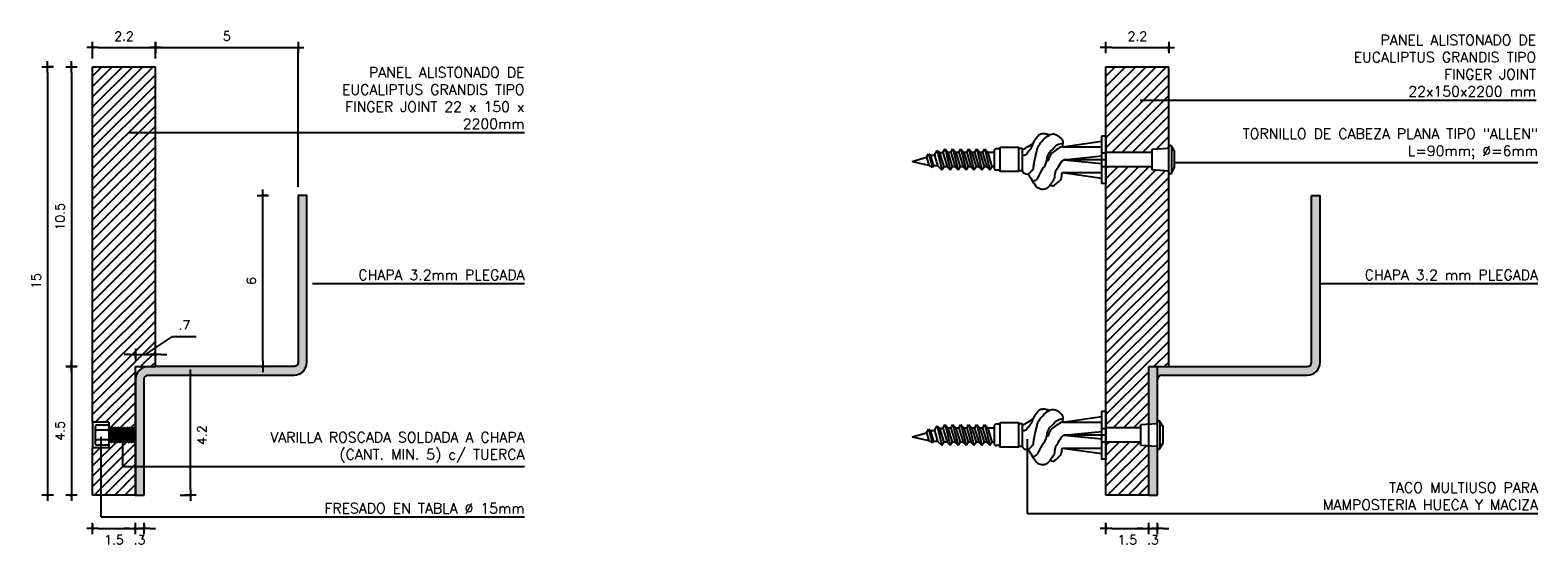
# Model space of a CAD drawing. Header units: millimetres. Extents: x -989 to -850, y -581 to -509.
# Tile 32 of 52: x -975.08 to -974.552, y -530.932 to -530.751. Entities that reach past the tile are written whole.
import ezdxf

# ---------------------------------------------------------------- set-up
doc = ezdxf.new("R2010")
doc.units = ezdxf.units.MM
doc.header["$LTSCALE"] = 0.2
for name, color, linetype in [('1MUROS-MV2', 2, 'Continuous'), ('cotas', 1, 'Continuous'), ('hatch', 1, 'Continuous'), ('TEXTOS', 2, 'Continuous')]:
    doc.layers.add(name, color=color, linetype=linetype)
doc.styles.add('ROMANS', font='romans.shx')
doc.dimstyles.new('ESC 2', dxfattribs={"dimscale": 0.02, "dimtxt": 0.16, "dimasz": 0.1, "dimexe": 0, "dimexo": 0.15, "dimgap": 0.12, "dimtad": 2, "dimtoh": 1, "dimdec": 1, "dimlfac": 100, "dimzin": 12, "dimdsep": 46, "dimtxsty": 'ROMANS', "dimblk": 'PUNTO', "dimcen": 0, "dimclrd": 1, "dimclre": 256, "dimclrt": 2, "dimadec": 0, "dimazin": 0, "dimtfac": 1.2, "dimtdec": 1, "dimtix": 1, "dimtmove": 2, "dimatfit": 3, "dimldrblk": 'PUNTO', "dimfxl": 1, "dimtvp": 0.866667, "dimtolj": 1, "dimtzin": 7, "dimarcsym": 0})
pattern_1 = [(45, (-975.0530278, -530.8957116), (-0.00179605, 0.00179605), [])]

# ---------------------------------------------------------------- blocks, each defined once
blk = doc.blocks.new('TACO-TICHOLO')
at = {"color": 1}
for p, q in [((-0.0152, 0.00452), (-0.00149, 0.00648)), ((-0.06786, -0.0006), (-0.06291, 0.00083)), ((-0.06291, 0.00083), (-0.06216, 0.0021)), ((-0.06291, 0.00083), (-0.06208, -0.00191)), ((-0.06216, 0.0021), (-0.06152, 0.00158)), ((-0.06216, 0.0021), (-0.06073, -0.00259)), ((-0.06152, 0.00158), (-0.06008, 0.00158)), ((-0.06152, 0.00158), (-0.06041, -0.00211)), ((-0.06009, 0.00162), (-0.05897, -0.00207)), ((-0.06008, 0.00158), (-0.05915, 0.00323)), ((-0.05915, 0.00323), (-0.05825, 0.00248)), ((-0.05915, 0.00323), (-0.05749, -0.00349)), ((-0.05826, 0.00248), (-0.05676, -0.00248)), ((-0.05825, 0.00248), (-0.05712, 0.00248)), ((-0.05712, 0.00248), (-0.05637, 0.00375)), ((-0.05712, 0.00248), (-0.05562, -0.00248)), ((-0.05637, 0.00375), (-0.05533, 0.00248)), ((-0.05637, 0.00375), (-0.05457, -0.00352)), ((-0.05533, 0.00248), (-0.05382, -0.00248)), ((-0.05434, 0.00248), (-0.05533, 0.00248)), ((-0.05434, 0.00248), (-0.05359, 0.00375)), ((-0.05434, 0.00248), (-0.05284, -0.00248)), ((-0.05359, 0.00375), (-0.05179, -0.00352)), ((-0.05359, 0.00375), (-0.05255, 0.00248)), ((-0.05255, 0.00248), (-0.05104, -0.00248)), ((-0.05156, 0.00248), (-0.05255, 0.00248)), ((-0.05156, 0.00248), (-0.05081, 0.00375)), ((-0.05156, 0.00248), (-0.05006, -0.00248)), ((-0.05081, 0.00375), (-0.04901, -0.00352)), ((-0.05081, 0.00375), (-0.04977, 0.00248)), ((-0.04977, 0.00248), (-0.04827, -0.00248)), ((-0.04878, 0.00248), (-0.04977, 0.00248)), ((-0.04878, 0.00248), (-0.04803, 0.00375)), ((-0.04878, 0.00248), (-0.04728, -0.00248)), ((-0.04803, 0.00375), (-0.04623, -0.00352)), ((-0.04803, 0.00375), (-0.04699, 0.00248)), ((-0.04699, 0.00248), (-0.04549, -0.00248)), ((-0.046, 0.00248), (-0.04699, 0.00248)), ((-0.046, 0.00248), (-0.04525, 0.00375)), ((-0.046, 0.00248), (-0.0445, -0.00248)), ((-0.04525, 0.00375), (-0.04345, -0.00352)), ((-0.04525, 0.00375), (-0.04421, 0.00248)), ((-0.04421, 0.00248), (-0.04271, -0.00248)), ((-0.04323, 0.00248), (-0.04421, 0.00248)), ((-0.04323, 0.00248), (-0.04247, 0.00375)), ((-0.04323, 0.00248), (-0.04172, -0.00248)), ((-0.04247, 0.00375), (-0.04067, -0.00352)), ((-0.04247, 0.00375), (-0.04143, 0.00248)), ((-0.04143, 0.00248), (-0.03993, -0.00248)), ((-0.03916, 0.00248), (-0.04143, 0.00248)), ((-0.03916, 0.00309), (-0.03916, -0.00293)), ((-0.03705, 0.00381), (-0.03845, 0.00381)), ((-0.03062, 0.00402), (-0.02935, 0.00402)), ((-0.02935, 0.00402), (-0.02935, -0.00385)), ((-0.0152, 0.00452), (-0.00149, 0.00452)), ((-0.01477, 0), (-0.00149, 0.00132)), ((0, 0), (-0.01477, 0)), ((-0.01477, 0), (-0.00149, -0.00132)), ((-0.00149, 0.00234), (0, 0.00234)), ((-0.06786, -0.0006), (-0.06208, -0.00191)), ((-0.06208, -0.00191), (-0.06073, -0.00259)), ((-0.06073, -0.00259), (-0.06042, -0.00207)), ((-0.06042, -0.00207), (-0.05897, -0.00207)), ((-0.05897, -0.00207), (-0.05751, -0.00352)), ((-0.05751, -0.00352), (-0.05676, -0.00248)), ((-0.05562, -0.00248), (-0.05676, -0.00248)), ((-0.05562, -0.00248), (-0.05457, -0.00352)), ((-0.05457, -0.00352), (-0.05382, -0.00248)), ((-0.05284, -0.00248), (-0.05382, -0.00248)), ((-0.05284, -0.00248), (-0.05179, -0.00352)), ((-0.05179, -0.00352), (-0.05104, -0.00248)), ((-0.05006, -0.00248), (-0.05104, -0.00248)), ((-0.05006, -0.00248), (-0.04901, -0.00352)), ((-0.04901, -0.00352), (-0.04827, -0.00248)), ((-0.04728, -0.00248), (-0.04827, -0.00248)), ((-0.04728, -0.00248), (-0.04623, -0.00352)), ((-0.04623, -0.00352), (-0.04549, -0.00248)), ((-0.0445, -0.00248), (-0.04549, -0.00248)), ((-0.0445, -0.00248), (-0.04345, -0.00352)), ((-0.04345, -0.00352), (-0.04271, -0.00248)), ((-0.04172, -0.00248), (-0.04271, -0.00248)), ((-0.04172, -0.00248), (-0.04067, -0.00352)), ((-0.04067, -0.00352), (-0.03993, -0.00248)), ((-0.03916, -0.00248), (-0.03993, -0.00248)), ((-0.03705, -0.00364), (-0.03845, -0.00364)), ((-0.03062, -0.00385), (-0.02935, -0.00385)), ((-0.0152, -0.00452), (-0.00149, -0.00648)), ((-0.0152, -0.00452), (-0.00149, -0.00452)), ((-0.00149, -0.00234), (0, -0.00234))]:
    blk.add_line(p, q, dxfattribs=at)
for points in [[(-0.00149, 0.00838), (0, 0.00838), (0, -0.00838), (-0.00149, -0.00838)], [(-0.03705, 0.00436), (-0.03062, 0.00436), (-0.03062, -0.0042), (-0.03705, -0.0042)]]:
    blk.add_lwpolyline(points, close=True, dxfattribs=at)
for centre, start, end in [((-0.03845, 0.00309), 90, 180), ((-0.03845, -0.00293), 180, 270)]:
    blk.add_arc(centre, 0.000714, start, end, dxfattribs=at)
for points, start_tangent, end_tangent in [([(-0.02935, 0.00157), (-0.02801, 0.00187), (-0.02711, 0.00294), (-0.02582, 0.00469), (-0.02531, 0.00615), (-0.02467, 0.00721), (-0.02377, 0.00841), (-0.0224, 0.00914), (-0.02115, 0.0091), (-0.01978, 0.00863)], (0.999759, 0.021943), (0.888642, -0.458602)), ([(-0.02935, 0.00349), (-0.02741, 0.00456), (-0.02531, 0.00615)], (0.958317, 0.285706), (0.46973, 0.88281)), ([(-0.02715, -0.00502), (-0.02621, -0.00412), (-0.02561, -0.0034), (-0.02522, -0.00181), (-0.02479, 0.00063), (-0.02445, 0.00208), (-0.02351, 0.00495), (-0.02214, 0.00679), (-0.01978, 0.00863), (-0.01824, 0.00901), (-0.01632, 0.0079), (-0.01533, 0.00692), (-0.0152, 0.00452)], (0.84386, 0.536564), (0.045456, -0.998966)), ([(-0.0152, 0.00452), (-0.01744, 0.0034), (-0.01986, 0.00077), (-0.02068, -0.00041)], (-0.995677, -0.092888), (-0.973188, 0.230011)), ([(-0.02935, -0.00385), (-0.02865, -0.00477), (-0.02715, -0.00502)], (0.380282, -0.92487), (0.999742, 0.022707)), ([(-0.01963, -0.00891), (-0.01872, -0.00912), (-0.01778, -0.00874), (-0.01664, -0.00776), (-0.01573, -0.00677), (-0.0152, -0.00452)], (0.907107, -0.4209), (0.609996, 0.792404))]:
    blk.add_spline(points, degree=3, dxfattribs=dict(at, start_tangent=start_tangent, end_tangent=end_tangent))
at = {"color": 1, "start_tangent": (0.997503, 0.070631)}
blk.add_spline([(-0.0256, -0.00766), (-0.02429, -0.00692), (-0.02285, -0.00443), (-0.02097, -0.00115), (-0.02003, 0.00209), (-0.01863, 0.00372), (-0.01712, 0.00516), (-0.01507, 0.00581)], degree=3, dxfattribs=at)
at = {"color": 1}
blk.add_open_spline([(-0.01477, 0), (-0.01501, -0.00015), (-0.01591, -0.00099), (-0.01667, -0.0026), (-0.01806, -0.00449), (-0.01791, -0.00669), (-0.0192, -0.00827), (-0.02021, -0.00981), (-0.02203, -0.01072), (-0.02432, -0.00993), (-0.02562, -0.00755), (-0.0267, -0.00594), (-0.02715, -0.00502)], degree=3, knots=[0.000060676, 0.000060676, 0.000060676, 0.000060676, 0.000130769, 0.000341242, 0.000514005, 0.000692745, 0.000847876, 0.001001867, 0.001150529, 0.001313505, 0.001545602, 0.001798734, 0.001798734, 0.001798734, 0.001798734], dxfattribs=at)
blk = doc.blocks.new('PUNTO')
for p, q in [((-1, 0), (1, 0)), ((0, 1), (0, -1))]:
    blk.add_line(p, q)
at = {"const_width": 0.3}
blk.add_lwpolyline([(-0.15, 0, 1), (0.15, 0, 1)], format="xyb", close=True, dxfattribs=at)
blk = doc.blocks.new('*D712')
at = {"layer": 'cotas', "lineweight": -2, "transparency": 16777216}
for p, q in [((-975.07143, -530.76421), (-975.07347, -530.76421)), ((-975.07143, -530.91421), (-975.07347, -530.91421))]:
    blk.add_line(p, q, dxfattribs=at)
at = {"layer": 'cotas', "color": 1, "lineweight": -2, "transparency": 16777216}
blk.add_line((-975.07347, -530.76621), (-975.07347, -530.91221), dxfattribs=at)
at = {"layer": 'Defpoints', "color": 0, "transparency": 16777216}
for p in [(-975.06843, -530.76421), (-975.07347, -530.91421), (-975.06843, -530.91421)]:
    blk.add_point(p, dxfattribs=at)
at = {"layer": 'cotas', "color": 1, "lineweight": -2, "transparency": 16777216, "xscale": 0.002, "yscale": 0.002, "zscale": 0.002}
for p, rotation in [((-975.07347, -530.76421), 90), ((-975.07347, -530.91421), 270)]:
    blk.add_blockref('PUNTO', p, dxfattribs=dict(at, rotation=rotation))
at = {"layer": 'cotas', "color": 2, "transparency": 16777216, "insert": (-975.07747, -530.83921), "char_height": 0.0032, "attachment_point": 5, "rotation": 90, "style": 'ROMANS'}
blk.add_mtext('\\A1;15', dxfattribs=at)
blk = doc.blocks.new('*D713')
at = {"layer": 'cotas', "lineweight": -2, "transparency": 16777216}
for p, q in [((-975.0577, -530.76121), (-975.0577, -530.75743)), ((-975.0357, -530.76121), (-975.0357, -530.75743))]:
    blk.add_line(p, q, dxfattribs=at)
at = {"layer": 'cotas', "color": 1, "lineweight": -2, "transparency": 16777216}
blk.add_line((-975.0557, -530.75743), (-975.0377, -530.75743), dxfattribs=at)
at = {"layer": 'Defpoints', "color": 0, "transparency": 16777216}
for p in [(-975.0357, -530.75743), (-975.0577, -530.76421), (-975.0357, -530.76421)]:
    blk.add_point(p, dxfattribs=at)
at = {"layer": 'cotas', "color": 1, "lineweight": -2, "transparency": 16777216, "xscale": 0.002, "yscale": 0.002, "zscale": 0.002, "rotation": 180}
blk.add_blockref('PUNTO', (-975.0577, -530.75743), dxfattribs=at)
at = {"layer": 'cotas', "color": 1, "lineweight": -2, "transparency": 16777216, "xscale": 0.002, "yscale": 0.002, "zscale": 0.002}
blk.add_blockref('PUNTO', (-975.0357, -530.75743), dxfattribs=at)
at = {"layer": 'cotas', "color": 2, "transparency": 16777216, "insert": (-975.0467, -530.75343), "char_height": 0.0032, "attachment_point": 5, "style": 'ROMANS'}
blk.add_mtext('\\A1;2.2', dxfattribs=at)
blk = doc.blocks.new('*D714')
at = {"layer": 'cotas', "lineweight": -2, "transparency": 16777216}
for p, q in [((-975.0357, -530.76121), (-975.0357, -530.75743)), ((-974.9857, -530.80621), (-974.9857, -530.75743))]:
    blk.add_line(p, q, dxfattribs=at)
at = {"layer": 'cotas', "color": 1, "lineweight": -2, "transparency": 16777216}
blk.add_line((-975.0337, -530.75743), (-974.9877, -530.75743), dxfattribs=at)
at = {"layer": 'Defpoints', "color": 0, "transparency": 16777216}
for p in [(-974.9857, -530.75743), (-975.0357, -530.76421), (-974.9857, -530.80921)]:
    blk.add_point(p, dxfattribs=at)
at = {"layer": 'cotas', "color": 1, "lineweight": -2, "transparency": 16777216, "xscale": 0.002, "yscale": 0.002, "zscale": 0.002, "rotation": 180}
blk.add_blockref('PUNTO', (-975.0357, -530.75743), dxfattribs=at)
at = {"layer": 'cotas', "color": 1, "lineweight": -2, "transparency": 16777216, "xscale": 0.002, "yscale": 0.002, "zscale": 0.002}
blk.add_blockref('PUNTO', (-974.9857, -530.75743), dxfattribs=at)
at = {"layer": 'cotas', "color": 2, "transparency": 16777216, "insert": (-975.0107, -530.75343), "char_height": 0.0032, "attachment_point": 5, "style": 'ROMANS'}
blk.add_mtext('\\A1;5', dxfattribs=at)
blk = doc.blocks.new('*D715')
at = {"layer": 'cotas', "lineweight": -2, "transparency": 16777216}
for p, q in [((-974.99641, -530.80921), (-974.99812, -530.80921)), ((-974.99716, -530.86921), (-974.99812, -530.86921))]:
    blk.add_line(p, q, dxfattribs=at)
at = {"layer": 'cotas', "color": 1, "lineweight": -2, "transparency": 16777216}
blk.add_line((-974.99812, -530.86721), (-974.99812, -530.81121), dxfattribs=at)
at = {"layer": 'Defpoints', "color": 0, "transparency": 16777216}
for p in [(-974.99812, -530.80921), (-974.99341, -530.80921), (-974.99416, -530.86921)]:
    blk.add_point(p, dxfattribs=at)
at = {"layer": 'cotas', "color": 1, "lineweight": -2, "transparency": 16777216, "xscale": 0.002, "yscale": 0.002, "zscale": 0.002}
for p, rotation in [((-974.99812, -530.80921), 90), ((-974.99812, -530.86921), 270)]:
    blk.add_blockref('PUNTO', p, dxfattribs=dict(at, rotation=rotation))
at = {"layer": 'cotas', "color": 2, "transparency": 16777216, "insert": (-975.00212, -530.83921), "char_height": 0.0032, "attachment_point": 5, "rotation": 90, "style": 'ROMANS'}
blk.add_mtext('\\A1;6', dxfattribs=at)
blk = doc.blocks.new('*D716')
at = {"layer": 'cotas', "lineweight": -2, "transparency": 16777216}
for p, q in [((-975.0263, -530.87221), (-975.0234, -530.87221)), ((-975.02705, -530.91421), (-975.0234, -530.91421))]:
    blk.add_line(p, q, dxfattribs=at)
at = {"layer": 'cotas', "color": 1, "lineweight": -2, "transparency": 16777216}
blk.add_line((-975.0234, -530.91221), (-975.0234, -530.87421), dxfattribs=at)
at = {"layer": 'Defpoints', "color": 0, "transparency": 16777216}
for p in [(-975.0293, -530.87221), (-975.0234, -530.87221), (-975.03005, -530.91421)]:
    blk.add_point(p, dxfattribs=at)
at = {"layer": 'cotas', "color": 1, "lineweight": -2, "transparency": 16777216, "xscale": 0.002, "yscale": 0.002, "zscale": 0.002}
for p, rotation in [((-975.0234, -530.87221), 90), ((-975.0234, -530.91421), 270)]:
    blk.add_blockref('PUNTO', p, dxfattribs=dict(at, rotation=rotation))
at = {"layer": 'cotas', "color": 2, "transparency": 16777216, "insert": (-975.0194, -530.89321), "char_height": 0.0032, "attachment_point": 5, "rotation": 90, "style": 'ROMANS'}
blk.add_mtext('\\A1;4.2', dxfattribs=at)
blk = doc.blocks.new('*D717')
at = {"layer": 'cotas', "lineweight": -2, "transparency": 16777216}
for p, q in [((-974.70281, -530.92456), (-974.70281, -530.92591)), ((-974.68791, -530.92456), (-974.68791, -530.92591))]:
    blk.add_line(p, q, dxfattribs=at)
at = {"layer": 'cotas', "color": 1, "lineweight": -2, "transparency": 16777216}
blk.add_line((-974.70081, -530.92591), (-974.68991, -530.92591), dxfattribs=at)
at = {"layer": 'Defpoints', "color": 0, "transparency": 16777216}
for p in [(-974.70281, -530.92156), (-974.68791, -530.92156), (-974.68791, -530.92591)]:
    blk.add_point(p, dxfattribs=at)
at = {"layer": 'cotas', "color": 1, "lineweight": -2, "transparency": 16777216, "xscale": 0.002, "yscale": 0.002, "zscale": 0.002, "rotation": 180}
blk.add_blockref('PUNTO', (-974.70281, -530.92591), dxfattribs=at)
at = {"layer": 'cotas', "color": 1, "lineweight": -2, "transparency": 16777216, "xscale": 0.002, "yscale": 0.002, "zscale": 0.002}
blk.add_blockref('PUNTO', (-974.68791, -530.92591), dxfattribs=at)
at = {"layer": 'cotas', "color": 2, "transparency": 16777216, "insert": (-974.69536, -530.92991), "char_height": 0.0032, "attachment_point": 5, "style": 'ROMANS'}
blk.add_mtext('\\A1;1.5', dxfattribs=at)
blk = doc.blocks.new('*D718')
at = {"layer": 'cotas', "lineweight": -2, "transparency": 16777216}
for p, q in [((-974.68791, -530.92456), (-974.68791, -530.92591)), ((-974.68481, -530.92456), (-974.68481, -530.92591))]:
    blk.add_line(p, q, dxfattribs=at)
at = {"layer": 'cotas', "color": 1, "lineweight": -2, "transparency": 16777216}
for p, q in [((-974.68991, -530.92591), (-974.69191, -530.92591)), ((-974.68791, -530.92591), (-974.68481, -530.92591)), ((-974.68281, -530.92591), (-974.68081, -530.92591))]:
    blk.add_line(p, q, dxfattribs=at)
at = {"layer": 'Defpoints', "color": 0, "transparency": 16777216}
for p in [(-974.68791, -530.92156), (-974.68481, -530.92156), (-974.68481, -530.92591)]:
    blk.add_point(p, dxfattribs=at)
at = {"layer": 'cotas', "color": 1, "lineweight": -2, "transparency": 16777216, "xscale": 0.002, "yscale": 0.002, "zscale": 0.002}
blk.add_blockref('PUNTO', (-974.68791, -530.92591), dxfattribs=at)
at = {"layer": 'cotas', "color": 1, "lineweight": -2, "transparency": 16777216, "xscale": 0.002, "yscale": 0.002, "zscale": 0.002, "rotation": 180}
blk.add_blockref('PUNTO', (-974.68481, -530.92591), dxfattribs=at)
at = {"layer": 'cotas', "color": 2, "transparency": 16777216, "insert": (-974.68636, -530.92991), "char_height": 0.0032, "attachment_point": 5, "style": 'ROMANS'}
blk.add_mtext('\\A1;.3', dxfattribs=at)
blk = doc.blocks.new('*D719')
at = {"layer": 'Defpoints', "color": 0, "transparency": 16777216}
for p in [(-975.0357, -530.86502), (-975.0427, -530.86921), (-975.0357, -530.86921)]:
    blk.add_point(p, dxfattribs=at)
at = {"layer": 'hatch', "color": 1, "lineweight": -2, "transparency": 16777216}
for p, q in [((-975.0392, -530.86502), (-975.02972, -530.85865)), ((-975.02972, -530.85865), (-975.02141, -530.85865)), ((-975.0447, -530.86502), (-975.0467, -530.86502)), ((-975.0427, -530.86502), (-975.0357, -530.86502)), ((-975.0427, -530.86502), (-975.0357, -530.86502)), ((-975.0337, -530.86502), (-975.0317, -530.86502))]:
    blk.add_line(p, q, dxfattribs=at)
at = {"layer": 'hatch', "lineweight": -2, "transparency": 16777216}
for p, q in [((-975.0427, -530.86621), (-975.0427, -530.86502)), ((-975.0357, -530.86621), (-975.0357, -530.86502))]:
    blk.add_line(p, q, dxfattribs=at)
at = {"layer": 'hatch', "color": 1, "lineweight": -2, "transparency": 16777216, "xscale": 0.002, "yscale": 0.002, "zscale": 0.002}
blk.add_blockref('PUNTO', (-975.0427, -530.86502), dxfattribs=at)
at = {"layer": 'hatch', "color": 1, "lineweight": -2, "transparency": 16777216, "xscale": 0.002, "yscale": 0.002, "zscale": 0.002, "rotation": 180}
blk.add_blockref('PUNTO', (-975.0357, -530.86502), dxfattribs=at)
at = {"layer": 'hatch', "color": 2, "transparency": 16777216, "insert": (-975.02556, -530.85465), "char_height": 0.0032, "attachment_point": 5, "style": 'ROMANS'}
blk.add_mtext('\\A1;.7', dxfattribs=at)
blk = doc.blocks.new('*D722')
at = {"layer": 'cotas', "lineweight": -2, "transparency": 16777216}
for p, q in [((-974.70281, -530.75872), (-974.70281, -530.75743)), ((-974.68081, -530.75872), (-974.68081, -530.75743))]:
    blk.add_line(p, q, dxfattribs=at)
at = {"layer": 'cotas', "color": 1, "lineweight": -2, "transparency": 16777216}
blk.add_line((-974.70081, -530.75743), (-974.68281, -530.75743), dxfattribs=at)
at = {"layer": 'Defpoints', "color": 0, "transparency": 16777216}
for p in [(-974.70281, -530.76172), (-974.68081, -530.75743), (-974.68081, -530.76172)]:
    blk.add_point(p, dxfattribs=at)
at = {"layer": 'cotas', "color": 1, "lineweight": -2, "transparency": 16777216, "xscale": 0.002, "yscale": 0.002, "zscale": 0.002, "rotation": 180}
blk.add_blockref('PUNTO', (-974.70281, -530.75743), dxfattribs=at)
at = {"layer": 'cotas', "color": 1, "lineweight": -2, "transparency": 16777216, "xscale": 0.002, "yscale": 0.002, "zscale": 0.002}
blk.add_blockref('PUNTO', (-974.68081, -530.75743), dxfattribs=at)
at = {"layer": 'cotas', "color": 2, "transparency": 16777216, "insert": (-974.69181, -530.75343), "char_height": 0.0032, "attachment_point": 5, "style": 'ROMANS'}
blk.add_mtext('\\A1;2.2', dxfattribs=at)
blk = doc.blocks.new('*D725')
at = {"layer": 'cotas', "lineweight": -2, "transparency": 16777216}
for p, q in [((-975.0577, -530.92456), (-975.0577, -530.92591)), ((-975.0428, -530.92456), (-975.0428, -530.92591))]:
    blk.add_line(p, q, dxfattribs=at)
at = {"layer": 'cotas', "color": 1, "lineweight": -2, "transparency": 16777216}
blk.add_line((-975.0557, -530.92591), (-975.0448, -530.92591), dxfattribs=at)
at = {"layer": 'Defpoints', "color": 0, "transparency": 16777216}
for p in [(-975.0577, -530.92156), (-975.0428, -530.92156), (-975.0428, -530.92591)]:
    blk.add_point(p, dxfattribs=at)
at = {"layer": 'cotas', "color": 1, "lineweight": -2, "transparency": 16777216, "xscale": 0.002, "yscale": 0.002, "zscale": 0.002, "rotation": 180}
blk.add_blockref('PUNTO', (-975.0577, -530.92591), dxfattribs=at)
at = {"layer": 'cotas', "color": 1, "lineweight": -2, "transparency": 16777216, "xscale": 0.002, "yscale": 0.002, "zscale": 0.002}
blk.add_blockref('PUNTO', (-975.0428, -530.92591), dxfattribs=at)
at = {"layer": 'cotas', "color": 2, "transparency": 16777216, "insert": (-975.05025, -530.92991), "char_height": 0.0032, "attachment_point": 5, "style": 'ROMANS'}
blk.add_mtext('\\A1;1.5', dxfattribs=at)
blk = doc.blocks.new('*D726')
at = {"layer": 'cotas', "lineweight": -2, "transparency": 16777216}
for p, q in [((-975.0428, -530.92456), (-975.0428, -530.92591)), ((-975.0397, -530.92456), (-975.0397, -530.92591))]:
    blk.add_line(p, q, dxfattribs=at)
at = {"layer": 'cotas', "color": 1, "lineweight": -2, "transparency": 16777216}
for p, q in [((-975.0448, -530.92591), (-975.0468, -530.92591)), ((-975.0428, -530.92591), (-975.0397, -530.92591)), ((-975.0377, -530.92591), (-975.0357, -530.92591))]:
    blk.add_line(p, q, dxfattribs=at)
at = {"layer": 'Defpoints', "color": 0, "transparency": 16777216}
for p in [(-975.0428, -530.92156), (-975.0397, -530.92156), (-975.0397, -530.92591)]:
    blk.add_point(p, dxfattribs=at)
at = {"layer": 'cotas', "color": 1, "lineweight": -2, "transparency": 16777216, "xscale": 0.002, "yscale": 0.002, "zscale": 0.002}
blk.add_blockref('PUNTO', (-975.0428, -530.92591), dxfattribs=at)
at = {"layer": 'cotas', "color": 1, "lineweight": -2, "transparency": 16777216, "xscale": 0.002, "yscale": 0.002, "zscale": 0.002, "rotation": 180}
blk.add_blockref('PUNTO', (-975.0397, -530.92591), dxfattribs=at)
at = {"layer": 'cotas', "color": 2, "transparency": 16777216, "insert": (-975.04125, -530.92991), "char_height": 0.0032, "attachment_point": 5, "style": 'ROMANS'}
blk.add_mtext('\\A1;.3', dxfattribs=at)
blk = doc.blocks.new('*D727')
at = {"layer": 'cotas', "lineweight": -2, "transparency": 16777216}
for p, q in [((-975.06591, -530.76421), (-975.06512, -530.76421)), ((-975.06591, -530.86921), (-975.06512, -530.86921))]:
    blk.add_line(p, q, dxfattribs=at)
at = {"layer": 'cotas', "color": 1, "lineweight": -2, "transparency": 16777216}
blk.add_line((-975.06512, -530.76621), (-975.06512, -530.86721), dxfattribs=at)
at = {"layer": 'Defpoints', "color": 0, "transparency": 16777216}
for p in [(-975.06291, -530.76421), (-975.06512, -530.86921), (-975.06291, -530.86921)]:
    blk.add_point(p, dxfattribs=at)
at = {"layer": 'cotas', "color": 1, "lineweight": -2, "transparency": 16777216, "xscale": 0.002, "yscale": 0.002, "zscale": 0.002}
for p, rotation in [((-975.06512, -530.76421), 90), ((-975.06512, -530.86921), 270)]:
    blk.add_blockref('PUNTO', p, dxfattribs=dict(at, rotation=rotation))
at = {"layer": 'cotas', "color": 2, "transparency": 16777216, "insert": (-975.06912, -530.81671), "char_height": 0.0032, "attachment_point": 5, "rotation": 90, "style": 'ROMANS'}
blk.add_mtext('\\A1;10.5', dxfattribs=at)
blk = doc.blocks.new('*D728')
at = {"layer": 'cotas', "lineweight": -2, "transparency": 16777216}
for p, q in [((-975.06591, -530.86921), (-975.06512, -530.86921)), ((-975.06591, -530.91421), (-975.06512, -530.91421))]:
    blk.add_line(p, q, dxfattribs=at)
at = {"layer": 'cotas', "color": 1, "lineweight": -2, "transparency": 16777216}
blk.add_line((-975.06512, -530.87121), (-975.06512, -530.91221), dxfattribs=at)
at = {"layer": 'Defpoints', "color": 0, "transparency": 16777216}
for p in [(-975.06291, -530.86921), (-975.06512, -530.91421), (-975.06291, -530.91421)]:
    blk.add_point(p, dxfattribs=at)
at = {"layer": 'cotas', "color": 1, "lineweight": -2, "transparency": 16777216, "xscale": 0.002, "yscale": 0.002, "zscale": 0.002}
for p, rotation in [((-975.06512, -530.86921), 90), ((-975.06512, -530.91421), 270)]:
    blk.add_blockref('PUNTO', p, dxfattribs=dict(at, rotation=rotation))
at = {"layer": 'cotas', "color": 2, "transparency": 16777216, "insert": (-975.06912, -530.89171), "char_height": 0.0032, "attachment_point": 5, "rotation": 90, "style": 'ROMANS'}
blk.add_mtext('\\A1;4.5', dxfattribs=at)

msp = doc.modelspace()

# ---------------------------------------------------------------- hatches: boundary and pattern name
h = msp.add_hatch()
h.set_pattern_fill('ANSI31', color=1, scale=0.0008, angle=360, style=0)
h.set_pattern_definition([(45, (-974.8669725, -530.8957116), (-0.00179605, 0.00179605), [])])
h.paths.add_polyline_path([(-974.68081, -530.76421), (-974.70281, -530.76421), (-974.70281, -530.79421), (-974.6867, -530.79421), (-974.6867, -530.79312), (-974.68081, -530.79274)])
h.paths.add_polyline_path([(-974.68081, -530.80068), (-974.6867, -530.80031), (-974.6867, -530.79921), (-974.70281, -530.79921), (-974.70281, -530.80509), (-974.70281, -530.89071), (-974.6907, -530.89071), (-974.6907, -530.88962), (-974.68781, -530.88943), (-974.68781, -530.86921), (-974.68081, -530.86921)])
h.paths.add_polyline_path([(-974.68781, -530.89699), (-974.6907, -530.89681), (-974.6907, -530.89571), (-974.70281, -530.89571), (-974.70281, -530.90159), (-974.70281, -530.91421), (-974.68781, -530.91421)])
msp.add_hatch(color=253).paths.add_polyline_path([(-974.9827, -530.80921), (-974.9857, -530.80921), (-974.9857, -530.86771, -0.414214), (-974.9872, -530.86921), (-975.0357, -530.86921), (-975.0382, -530.86921, 0.414214), (-975.0427, -530.87371), (-975.0427, -530.89058), (-975.04263, -530.89071), (-975.04263, -530.89571), (-975.0427, -530.89571), (-975.0427, -530.91421), (-975.0397, -530.91421), (-975.0397, -530.87371, -0.414214), (-975.0382, -530.87221), (-974.9872, -530.87221, 0.414214), (-974.9827, -530.86771)])
h = msp.add_hatch(color=253)
h.paths.add_polyline_path([(-974.68481, -530.86921), (-974.68781, -530.86921), (-974.68781, -530.88943), (-974.68481, -530.88924)])
h.paths.add_polyline_path([(-974.68481, -530.89718), (-974.68781, -530.89699), (-974.68781, -530.91421), (-974.68481, -530.91421)])
at = {"layer": 'hatch'}
h = msp.add_hatch(dxfattribs=at)
h.set_pattern_fill('ANSI31', color=1, scale=0.0008, angle=360, style=0)
h.set_pattern_definition(pattern_1)
h.paths.add_polyline_path([(-975.0357, -530.76421), (-975.0577, -530.76421), (-975.0577, -530.88871), (-975.05203, -530.88871), (-975.05203, -530.89079), (-975.05176, -530.89046), (-975.0512, -530.89101), (-975.05076, -530.89046), (-975.0502, -530.89101), (-975.04976, -530.89046), (-975.0492, -530.89101), (-975.04876, -530.89046), (-975.0482, -530.89101), (-975.04776, -530.89046), (-975.0472, -530.89101), (-975.04676, -530.89046), (-975.0462, -530.89101), (-975.04576, -530.89046), (-975.0452, -530.89101), (-975.04476, -530.89046), (-975.0442, -530.89101), (-975.04376, -530.89046), (-975.0432, -530.89101), (-975.0427, -530.89037), (-975.0427, -530.86921), (-975.0357, -530.86921)])
msp.add_hatch(color=253, dxfattribs=at).paths.add_polyline_path([(-974.62781, -530.86771), (-974.62781, -530.80921), (-974.63081, -530.80921), (-974.63081, -530.86771, -0.414214), (-974.63231, -530.86921), (-974.68081, -530.86921), (-974.68331, -530.86921, 0.085164), (-974.68481, -530.86947), (-974.68481, -530.87371, -0.414214), (-974.68331, -530.87221), (-974.63231, -530.87221, 0.414214)])
h = msp.add_hatch(dxfattribs=at)
h.set_pattern_fill('ANSI31', color=1, scale=0.0008, angle=360, style=0)
h.set_pattern_definition(pattern_1)
h.paths.add_polyline_path([(-975.0427, -530.89565), (-975.04276, -530.89558), (-975.04306, -530.89597), (-975.04363, -530.89541), (-975.04406, -530.89597), (-975.04463, -530.89541), (-975.04506, -530.89597), (-975.04563, -530.89541), (-975.04606, -530.89597), (-975.04663, -530.89541), (-975.04706, -530.89597), (-975.04763, -530.89541), (-975.04806, -530.89597), (-975.04863, -530.89541), (-975.04906, -530.89597), (-975.04963, -530.89541), (-975.05006, -530.89597), (-975.05063, -530.89542), (-975.05078, -530.89561), (-975.05078, -530.91421), (-975.0427, -530.91421)])
h.paths.add_polyline_path([(-975.05078, -530.89561), (-975.05106, -530.89597), (-975.05168, -530.89542), (-975.05203, -530.89592), (-975.05203, -530.89771), (-975.0577, -530.89771), (-975.0577, -530.91421), (-975.05078, -530.91421)])

# ---------------------------------------------------------------- linework, layer by layer
at = {"color": 4}
for p, q in [((-975.0577, -530.76421), (-975.0357, -530.76421)), ((-975.0577, -530.88871), (-975.0577, -530.76421)), ((-975.0357, -530.86921), (-975.0357, -530.76421)), ((-974.70281, -530.76421), (-974.68081, -530.76421)), ((-974.70281, -530.91421), (-974.70281, -530.76421)), ((-974.68081, -530.86921), (-974.68081, -530.76421)), ((-975.0427, -530.91421), (-975.0427, -530.86921)), ((-975.0427, -530.86921), (-975.0357, -530.86921)), ((-974.68781, -530.91421), (-974.68781, -530.86921)), ((-974.68781, -530.86921), (-974.68081, -530.86921)), ((-975.05203, -530.88871), (-975.0577, -530.88871)), ((-975.05203, -530.88871), (-975.05203, -530.89771)), ((-975.0577, -530.91421), (-975.0577, -530.89771)), ((-975.05203, -530.89771), (-975.0577, -530.89771)), ((-975.0427, -530.91421), (-975.0577, -530.91421)), ((-974.68781, -530.91421), (-974.70281, -530.91421))]:
    msp.add_line(p, q, dxfattribs=at)
at = {"color": 2}
for p, q in [((-974.68081, -530.79274), (-974.6867, -530.79312)), ((-974.6867, -530.79312), (-974.6867, -530.80031)), ((-974.67981, -530.79221), (-974.67881, -530.79394)), ((-974.6867, -530.79421), (-974.70281, -530.79421)), ((-974.67881, -530.79948), (-974.67881, -530.79394)), ((-974.6867, -530.79921), (-974.70281, -530.79921)), ((-974.68081, -530.80068), (-974.6867, -530.80031)), ((-974.67981, -530.80121), (-974.67881, -530.79948)), ((-974.63081, -530.80921), (-974.62781, -530.80921)), ((-974.63081, -530.86771), (-974.63081, -530.80921)), ((-974.62781, -530.86771), (-974.62781, -530.80921)), ((-974.68331, -530.87221), (-974.63231, -530.87221)), ((-974.68081, -530.86921), (-974.63231, -530.86921)), ((-974.68381, -530.88871), (-974.68281, -530.89044)), ((-974.6907, -530.89071), (-974.70281, -530.89071)), ((-974.68481, -530.88924), (-974.6907, -530.88962)), ((-974.6907, -530.88962), (-974.6907, -530.89681)), ((-974.68281, -530.89598), (-974.68281, -530.89044)), ((-974.6907, -530.89571), (-974.70281, -530.89571)), ((-974.68481, -530.89718), (-974.6907, -530.89681)), ((-974.68381, -530.89771), (-974.68281, -530.89598))]:
    msp.add_line(p, q, dxfattribs=at)
at = {"color": 1}
for p, q in [((-974.67981, -530.80121), (-974.67981, -530.79221)), ((-975.0577, -530.88871), (-975.0577, -530.89771)), ((-974.68381, -530.89771), (-974.68381, -530.88871))]:
    msp.add_line(p, q, dxfattribs=at)
at = {"color": 3}
for p, q in [((-974.68481, -530.91421), (-974.68481, -530.86921)), ((-975.04279, -530.91421), (-975.0397, -530.91421)), ((-974.68781, -530.91421), (-974.68481, -530.91421))]:
    msp.add_line(p, q, dxfattribs=at)
for points in [[(-975.0397, -530.91421), (-975.0397, -530.87371, -0.414214), (-975.0382, -530.87221), (-974.9872, -530.87221, 0.414214), (-974.9827, -530.86771), (-974.9827, -530.80921), (-974.9857, -530.80921), (-974.9857, -530.86771, -0.414214), (-974.9872, -530.86921), (-975.0357, -530.86921)], [(-975.0382, -530.86921, 0.414214), (-975.0427, -530.87371), (-975.0427, -530.91421)]]:
    msp.add_lwpolyline(points, format="xyb", dxfattribs=at)
at = {"color": 2}
for centre, radius, start, end in [((-974.68031, -530.79221), 0.0005, 360, 180), ((-974.68031, -530.80121), 0.0005, 180, 360), ((-974.63231, -530.86771), 0.0015, 270, 0), ((-974.63231, -530.86771), 0.0045, 270, 0), ((-974.68331, -530.87371), 0.0015, 90, 180), ((-974.68431, -530.88871), 0.0005, 360, 180), ((-974.68431, -530.89771), 0.0005, 180, 360)]:
    msp.add_arc(centre, radius, start, end, dxfattribs=at)
at = {"layer": '1MUROS-MV2', "color": 1}
for p, q in [((-975.0567, -530.89638), (-975.0567, -530.89004)), ((-975.05236, -530.88971), (-975.05637, -530.88971)), ((-975.05236, -530.89151), (-975.05637, -530.89151)), ((-975.05203, -530.89079), (-975.05176, -530.89046)), ((-975.05203, -530.89274), (-975.05168, -530.89542)), ((-975.05176, -530.89046), (-975.05106, -530.89597)), ((-975.0512, -530.89101), (-975.05176, -530.89046)), ((-975.0512, -530.89101), (-975.05076, -530.89046)), ((-975.0512, -530.89101), (-975.05063, -530.89542)), ((-975.05076, -530.89046), (-975.05006, -530.89597)), ((-975.0502, -530.89101), (-975.05076, -530.89046)), ((-975.0502, -530.89101), (-975.04976, -530.89046)), ((-975.0502, -530.89101), (-975.04963, -530.89541)), ((-975.04976, -530.89046), (-975.04906, -530.89597)), ((-975.0492, -530.89101), (-975.04976, -530.89046)), ((-975.0492, -530.89101), (-975.04876, -530.89046)), ((-975.0492, -530.89101), (-975.04863, -530.89541)), ((-975.04876, -530.89046), (-975.04806, -530.89597)), ((-975.0482, -530.89101), (-975.04876, -530.89046)), ((-975.0482, -530.89101), (-975.04776, -530.89046)), ((-975.0482, -530.89101), (-975.04763, -530.89541)), ((-975.04776, -530.89046), (-975.04706, -530.89597)), ((-975.0472, -530.89101), (-975.04776, -530.89046)), ((-975.0472, -530.89101), (-975.04676, -530.89046)), ((-975.0472, -530.89101), (-975.04663, -530.89541)), ((-975.04676, -530.89046), (-975.04606, -530.89597)), ((-975.0462, -530.89101), (-975.04676, -530.89046)), ((-975.0462, -530.89101), (-975.04576, -530.89046)), ((-975.0462, -530.89101), (-975.04563, -530.89541)), ((-975.04576, -530.89046), (-975.04506, -530.89597)), ((-975.0452, -530.89101), (-975.04576, -530.89046)), ((-975.0452, -530.89101), (-975.04476, -530.89046)), ((-975.0452, -530.89101), (-975.04463, -530.89541)), ((-975.04476, -530.89046), (-975.04406, -530.89597)), ((-975.0442, -530.89101), (-975.04476, -530.89046)), ((-975.0442, -530.89101), (-975.04376, -530.89046)), ((-975.0442, -530.89101), (-975.04363, -530.89541)), ((-975.04376, -530.89046), (-975.04306, -530.89597)), ((-975.0432, -530.89101), (-975.04376, -530.89046)), ((-975.0432, -530.89101), (-975.04276, -530.89046)), ((-975.0432, -530.89101), (-975.04263, -530.89541)), ((-975.04276, -530.89046), (-975.04263, -530.89071)), ((-975.0427, -530.89071), (-975.04263, -530.89071)), ((-975.05236, -530.89491), (-975.05637, -530.89491)), ((-975.05236, -530.89671), (-975.05637, -530.89671)), ((-975.05168, -530.89542), (-975.05203, -530.89592)), ((-975.05168, -530.89542), (-975.05106, -530.89597)), ((-975.05063, -530.89541), (-975.05106, -530.89597)), ((-975.05063, -530.89542), (-975.05006, -530.89597)), ((-975.04963, -530.89541), (-975.05006, -530.89597)), ((-975.04963, -530.89541), (-975.04906, -530.89597)), ((-975.04863, -530.89541), (-975.04906, -530.89597)), ((-975.04863, -530.89541), (-975.04806, -530.89597)), ((-975.04763, -530.89541), (-975.04806, -530.89597)), ((-975.04763, -530.89541), (-975.04706, -530.89597)), ((-975.04663, -530.89541), (-975.04706, -530.89597)), ((-975.04663, -530.89541), (-975.04606, -530.89597)), ((-975.04563, -530.89541), (-975.04606, -530.89597)), ((-975.04563, -530.89541), (-975.04506, -530.89597)), ((-975.04463, -530.89541), (-975.04506, -530.89597)), ((-975.04463, -530.89541), (-975.04406, -530.89597)), ((-975.04363, -530.89541), (-975.04406, -530.89597)), ((-975.04363, -530.89541), (-975.04306, -530.89597)), ((-975.04263, -530.89541), (-975.04306, -530.89597)), ((-975.04276, -530.89558), (-975.04263, -530.89571)), ((-975.0427, -530.89571), (-975.04263, -530.89571))]:
    msp.add_line(p, q, dxfattribs=at)
at = {"layer": '1MUROS-MV2', "color": 2}
msp.add_line((-975.04263, -530.89571), (-975.04263, -530.89071), dxfattribs=at)
at = {"layer": '1MUROS-MV2', "color": 1}
for centre, start, end in [((-975.05637, -530.89004), 90, 180), ((-975.05637, -530.89118), 180, 270), ((-975.05637, -530.89184), 90, 180), ((-975.05236, -530.89004), 360, 90), ((-975.05236, -530.89118), 270, 360), ((-975.05236, -530.89184), 360, 90), ((-975.05637, -530.89458), 180, 270), ((-975.05637, -530.89524), 90, 180), ((-975.05637, -530.89638), 180, 270), ((-975.05236, -530.89458), 270, 360), ((-975.05236, -530.89524), 360, 90), ((-975.05236, -530.89638), 270, 360)]:
    msp.add_arc(centre, 0.00033, start, end, dxfattribs=at)
at = {"layer": 'TEXTOS', "color": 1}
for p, q in [((-974.6909, -530.77583), (-974.55219, -530.77583)), ((-975.04517, -530.78719), (-974.90646, -530.78719)), ((-974.67881, -530.79774), (-974.55157, -530.79774)), ((-974.98067, -530.84013), (-974.90646, -530.84013)), ((-974.62781, -530.84013), (-974.55157, -530.84013)), ((-975.05468, -530.92186), (-975.05468, -530.89387)), ((-975.04708, -530.9042), (-975.04708, -530.8933)), ((-974.73028, -530.92063), (-974.73028, -530.89469)), ((-975.04708, -530.9042), (-974.90646, -530.9042)), ((-975.05468, -530.92186), (-974.90646, -530.92186)), ((-974.73028, -530.92063), (-974.55157, -530.92063))]:
    msp.add_line(p, q, dxfattribs=at)

# ---------------------------------------------------------------- block references
at = {"color": 1}
for p in [(-974.70281, -530.79671), (-974.70281, -530.89321)]:
    msp.add_blockref('TACO-TICHOLO', p, dxfattribs=at)

# ---------------------------------------------------------------- texts
at = {"layer": 'TEXTOS', "color": 1, "char_height": 0.0036, "attachment_point": 9, "style": 'ROMANS'}
for s, insert, width in [('{\\C2;PANEL ALISTONADO DE EUCALIPTUS GRANDIS TIPO FINGER JOINT \\P22x150x2200 mm}', (-974.55219, -530.7746), 0.0792317), ('{\\C2;PANEL ALISTONADO DE EUCALIPTUS GRANDIS TIPO FINGER JOINT 22 x 150 x 2200mm}', (-974.90646, -530.78596), 0.0792317), ('{\\C2;TORNILLO DE CABEZA PLANA TIPO "ALLEN"\\PL=90mm; %%C=6mm}', (-974.55157, -530.79651), 0.1182), ('{\\C2;CHAPA 3.2mm PLEGADA}', (-974.90646, -530.8389), 0.0655537), ('{\\C2;CHAPA 3.2 mm PLEGADA}', (-974.55157, -530.8389), 0.0762317), ('{\\C2;VARILLA ROSCADA SOLDADA A CHAPA (CANT. MIN. 5) c/ TUERCA}', (-974.90646, -530.90297), 0.1033985), ('{\\C2;TACO MULTIUSO PARA MAMPOSTERIA HUECA Y MACIZA}', (-974.55157, -530.9194), 0.0857997), ('{\\C2;FRESADO EN TABLA %%c 15mm}', (-974.90646, -530.92064), 0.0858)]:
    msp.add_mtext(s, dxfattribs=dict(at, insert=insert, width=width))

# ---------------------------------------------------------------- dimensions: what is measured, and where the dimension line sits
at = {"layer": 'cotas'}
for base, p1, p2, picture, middle in [((-975.0357, -530.75743), (-975.0577, -530.76421), (-975.0357, -530.76421), '*D713', (-975.0467, -530.75343)), ((-974.9857, -530.75743), (-975.0357, -530.76421), (-974.9857, -530.80921), '*D714', (-975.0107, -530.75343)), ((-974.68081, -530.75743), (-974.70281, -530.76172), (-974.68081, -530.76172), '*D722', (-974.69181, -530.75343)), ((-975.0428, -530.92591), (-975.0577, -530.92156), (-975.0428, -530.92156), '*D725', (-975.05025, -530.92991)), ((-975.0397, -530.92591), (-975.0428, -530.92156), (-975.0397, -530.92156), '*D726', (-975.04125, -530.92991)), ((-974.68791, -530.92591), (-974.70281, -530.92156), (-974.68791, -530.92156), '*D717', (-974.69536, -530.92991)), ((-974.68481, -530.92591), (-974.68791, -530.92156), (-974.68481, -530.92156), '*D718', (-974.68636, -530.92991))]:
    dim = msp.add_linear_dim(base=base, p1=p1, p2=p2, dimstyle='ESC 2', dxfattribs=at)
    dim.commit()
    dim.dimension.update_dxf_attribs({"geometry": picture, "text_midpoint": middle})
for base, p1, p2, picture, middle in [((-975.07347, -530.91421), (-975.06843, -530.76421), (-975.06843, -530.91421), '*D712', (-975.07747, -530.83921)), ((-975.06512, -530.86921), (-975.06291, -530.76421), (-975.06291, -530.86921), '*D727', (-975.06912, -530.81671)), ((-974.99812, -530.80921), (-974.99416, -530.86921), (-974.99341, -530.80921), '*D715', (-975.00212, -530.83921)), ((-975.06512, -530.91421), (-975.06291, -530.86921), (-975.06291, -530.91421), '*D728', (-975.06912, -530.89171)), ((-975.0234, -530.87221), (-975.03005, -530.91421), (-975.0293, -530.87221), '*D716', (-975.0194, -530.89321))]:
    dim = msp.add_linear_dim(base=base, p1=p1, p2=p2, angle=90, dimstyle='ESC 2', dxfattribs=at)
    dim.commit()
    dim.dimension.update_dxf_attribs({"geometry": picture, "text_midpoint": middle})
at = {"layer": 'hatch', "color": 253}
dim = msp.add_linear_dim(base=(-975.0357, -530.86502), p1=(-975.0427, -530.86921), p2=(-975.0357, -530.86921), dimstyle='ESC 2', override={"dimtmove": 1}, dxfattribs=at)
dim.commit()
dim.dimension.update_dxf_attribs({"geometry": '*D719', "text_midpoint": (-975.02732, -530.85865), "dimtype": 160})

doc.saveas('drawing.dxf')
